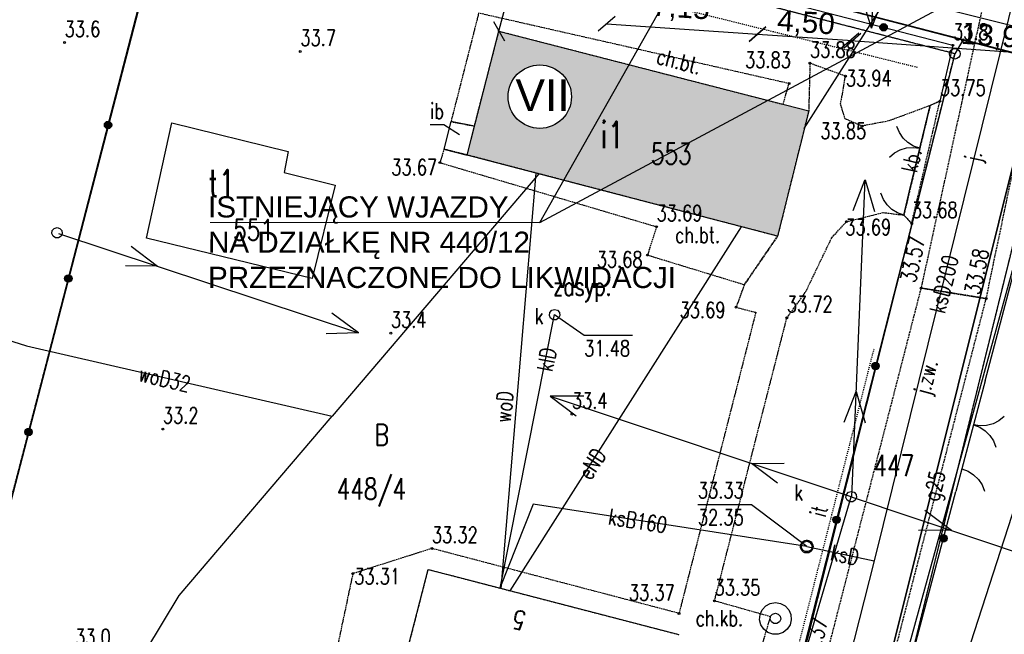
# Model space of a CAD drawing. Header units: millimetres. Extents: x 6197 to 108098, y 4257 to 29730.
# Tile 98 of 148: x 26633 to 27564, y 26220 to 26801. Entities that reach past the tile are written whole.
import ezdxf
from ezdxf.enums import TextEntityAlignment as Align

# ---------------------------------------------------------------- set-up
doc = ezdxf.new("R2010")
doc.units = ezdxf.units.MM
for name, pattern in [('1', [2, 1, -1]), ('2', [1, 0.5, -0.5]), ('423', [2, 1.5, -0.5]), ('424', [1.5, 1, -0.5]), ('901', [0])]:
    doc.linetypes.add(name, pattern=pattern)
for name, color, linetype in [('202-punkt_graniczny', 7, 'Continuous'), ('203-punkt_graniczny', 7, 'Continuous'), ('210-oznaczenie_konturu_uzytku_g', 7, 'Continuous'), ('211-numer_dzialki_ewidencyjnej', 7, 'Continuous'), ('218-kontur_uzytku_gruntowego', 7, 'Continuous'), ('219-dzialka_ewidencyjna', 7, 'Continuous'), ('238-Punkt_adresowy_budynku', 7, 'Continuous'), ('312-budynek_ewidencyjny', 7, 'Continuous'), ('312-oznaczenie_budynku_ewidency', 7, 'Continuous'), ('582-Numer_w_GESUT-SKPOD', 7, 'Continuous'), ('brama', 7, 'Continuous'), ('chodnik', 7, 'Continuous'), ('chodnik-Atr17', 7, 'Continuous'), ('furtka', 7, 'Continuous'), ('inna_budowla', 7, 'Continuous'), ('inna_budowla-Atr17', 7, 'Continuous'), ('inny_obiekt_zagospodarowania_te', 7, 'Continuous'), ('jezdnia', 7, 'Continuous'), ('jezdnia-Atr17', 7, 'Continuous'), ('komora_podziemna', 7, 'Continuous'), ('obszar_utwardzony', 7, 'Continuous'), ('obszar_utwardzony-Atr17', 7, 'Continuous'), ('obudowa_ochronna_przewodu', 7, 'Continuous'), ('ogrodzenie_trwale', 7, 'Continuous'), ('pikieta_naturalna', 7, 'Continuous'), ('pikieta_naturalna-Atr2', 7, 'Continuous'), ('pikieta_sztuczna', 7, 'Continuous'), ('pikieta_sztuczna-Atr2', 7, 'Continuous'), ('przewod_elektroenergetyczny_nis', 7, 'Continuous'), ('przewod_elektroenergetyczny_pod', 7, 'Continuous'), ('przewod_gazowy', 7, 'Continuous'), ('przewod_gazowy-Atr1', 7, 'Continuous'), ('przewod_kanalizacyjny', 7, 'Continuous'), ('przewod_kanalizacyjny-Atr1', 7, 'Continuous'), ('przewod_telekomunikacyjny_podzi', 7, 'Continuous'), ('przewod_wodociagowy', 7, 'Continuous'), ('przewod_wodociagowy-Atr1', 7, 'Continuous'), ('rzedna-Atr2', 7, 'Continuous'), ('rzedna-Atr3', 7, 'Continuous'), ('slup_przewodow_napowietrznych', 7, 'Continuous'), ('studnia_zwykla', 7, 'Continuous'), ('wlaz_do_komory_lub_kanalu_-_okr', 7, 'Continuous')]:
    doc.layers.add(name, color=color, linetype=linetype)
doc.styles.add('ARIAL', font='arial.ttf')
doc.styles.get("Standard").update_dxf_attribs({"font": 'arial.ttf'})
doc.styles.add('STYL_ARIAL', font='simplex', dxfattribs={"width": 0.75, "oblique": 0.1})
doc.dimstyles.new('ISO-25', dxfattribs={"dimtxt": 2.5, "dimasz": 2.5, "dimexe": 1.25, "dimexo": 0.625, "dimtad": 1, "dimtxsty": 'Standard', "dimcen": 2.5, "dimadec": 0, "dimazin": 0, "dimtfac": 1, "dimtmove": 0, "dimatfit": 3, "dimfxl": 1, "dimarcsym": 0})

# ---------------------------------------------------------------- blocks, each defined once
blk = doc.blocks.new('202')
at = {"color": 0}
blk.add_circle((0, 0), 0.25, dxfattribs=at)
blk = doc.blocks.new('203')
at = {"color": 0}
blk.add_circle((0, 0), 0.05, dxfattribs=at)
blk = doc.blocks.new('US15')
at = {"color": 7}
blk.add_polyline3d([(0, 0.25, 0), (0.1352, 0.2103, 0), (0.2274, 0.1039, 0), (0.2475, -0.0356, 0), (0.1889, -0.1637, 0), (0.0704, -0.2399, 0), (-0.0704, -0.2399, 0), (-0.1889, -0.1637, 0), (-0.2475, -0.0356, 0), (-0.2274, 0.1039, 0), (-0.1352, 0.2103, 0), (0, 0.25, 0)], dxfattribs=at)
blk = doc.blocks.new('US22')
at = {"color": 7}
blk.add_polyline3d([(0, 0.25, 0), (0.1352, 0.2103, 0), (0.2274, 0.1039, 0), (0.2475, -0.0356, 0), (0.1889, -0.1637, 0), (0.0704, -0.2399, 0), (-0.0704, -0.2399, 0), (-0.1889, -0.1637, 0), (-0.2475, -0.0356, 0), (-0.2274, 0.1039, 0), (-0.1352, 0.2103, 0), (0, 0.25, 0)], dxfattribs=at)
blk = doc.blocks.new('US13')
at = {"color": 7}
for points in [[(0, 0.75, 0), (0.2435, 0.7094, 0), (0.4607, 0.5919, 0), (0.6279, 0.4102, 0), (0.7271, 0.1841, 0), (0.7474, -0.0619, 0), (0.6868, -0.3013, 0), (0.5518, -0.508, 0), (0.357, -0.6596, 0), (0.1234, -0.7398, 0), (-0.1234, -0.7398, 0), (-0.357, -0.6596, 0), (-0.5518, -0.508, 0), (-0.6868, -0.3013, 0), (-0.7474, -0.0619, 0), (-0.7271, 0.1841, 0), (-0.6279, 0.4102, 0), (-0.4607, 0.5919, 0), (-0.2435, 0.7094, 0), (0, 0.75, 0)], [(0, 0.25, 0), (0.1352, 0.2103, 0), (0.2274, 0.1039, 0), (0.2475, -0.0356, 0), (0.1889, -0.1637, 0), (0.0704, -0.2399, 0), (-0.0704, -0.2399, 0), (-0.1889, -0.1637, 0), (-0.2475, -0.0356, 0), (-0.2274, 0.1039, 0), (-0.1352, 0.2103, 0), (0, 0.25, 0)]]:
    blk.add_polyline3d(points, dxfattribs=at)
blk = doc.blocks.new('OK02')
at = {"color": 7}
for points in [[(-0.75, 1.299, 0), (-0.4963, 1.1147, 0), (-0.2865, 0.8817, 0), (-0.1297, 0.6101, 0), (-0.0328, 0.3119, 0), (0, 0, 0)], [(0, 0, 0), (0.0328, 0.3119, 0), (0.1297, 0.6101, 0), (0.2865, 0.8817, 0), (0.4963, 1.1147, 0), (0.75, 1.299, 0)]]:
    blk.add_polyline3d(points, dxfattribs=at)
blk = doc.blocks.new('OK04')
at = {"color": 7}
blk.add_polyline3d([(0, 0.001, 0), (0.0328, 0.3129, 0), (0.1297, 0.6111, 0), (0.2865, 0.8827, 0), (0.4963, 1.1157, 0), (0.75, 1.3, 0)], dxfattribs=at)
blk = doc.blocks.new('PW01')
at = {"color": 7}
blk.add_polyline3d([(0.045, 0, 0), (0.0318, -0.0318, 0), (0, -0.045, 0), (-0.0318, -0.0318, 0), (-0.045, 0, 0), (-0.0318, 0.0318, 0), (0, 0.045, 0), (0.0318, 0.0318, 0), (0.045, 0, 0)], dxfattribs=at)
blk = doc.blocks.new('_Oblique')
at = {"color": 0, "linetype": 'ByBlock', "lineweight": -2}
blk.add_line((-0.5, -0.5), (0.5, 0.5), dxfattribs=at)
blk = doc.blocks.new('*D1872')
at = {"color": 0, "lineweight": -2, "transparency": 16777216}
blk.add_line((27188.22, 26797.57), (27330.89, 26787.83), dxfattribs=at)
at = {"layer": 'Defpoints', "color": 0, "transparency": 16777216}
for p in [(27222.86, 27304.53), (27365.53, 27294.78), (27330.89, 26787.83)]:
    blk.add_point(p, dxfattribs=at)
at = {"color": 0, "lineweight": -2, "transparency": 16777216, "xscale": 15, "yscale": 15, "zscale": 15}
for p, rotation in [((27188.22, 26797.57), 176.0915266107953), ((27330.89, 26787.83), 356.0915266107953)]:
    blk.add_blockref('_Oblique', p, dxfattribs=dict(at, rotation=rotation))
at = {"color": 0, "transparency": 16777216, "insert": (27258.54, 26811.58), "char_height": 20, "attachment_point": 5, "rotation": 356.09153}
blk.add_mtext('7,15', dxfattribs=at)
blk = doc.blocks.new('*D1873')
at = {"color": 0, "lineweight": -2, "transparency": 16777216}
blk.add_line((27330.89, 26787.83), (27420.68, 26781.69), dxfattribs=at)
at = {"layer": 'Defpoints', "color": 0, "transparency": 16777216}
for p in [(27362.66, 27252.88), (27452.45, 27246.74), (27420.68, 26781.69)]:
    blk.add_point(p, dxfattribs=at)
at = {"color": 0, "lineweight": -2, "transparency": 16777216, "xscale": 15, "yscale": 15, "zscale": 15}
for p, rotation in [((27330.89, 26787.83), 176.0915266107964), ((27420.68, 26781.69), 356.0915266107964)]:
    blk.add_blockref('_Oblique', p, dxfattribs=dict(at, rotation=rotation))
at = {"color": 0, "transparency": 16777216, "insert": (27376.65, 26797.37), "char_height": 20, "attachment_point": 5, "rotation": 356.09153}
blk.add_mtext('4,50', dxfattribs=at)
blk = doc.blocks.new('*D1874')
at = {"color": 0, "lineweight": -2, "transparency": 16777216}
blk.add_line((27418.67, 26781.83), (27695.54, 26761.71), dxfattribs=at)
at = {"layer": 'Defpoints', "color": 0, "transparency": 16777216}
for p in [(27452.45, 27246.74), (27729.33, 27226.62), (27695.54, 26761.71)]:
    blk.add_point(p, dxfattribs=at)
at = {"color": 0, "lineweight": -2, "transparency": 16777216, "xscale": 15, "yscale": 15, "zscale": 15}
for p, rotation in [((27418.67, 26781.83), 175.8439405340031), ((27695.54, 26761.71), 355.843940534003)]:
    blk.add_blockref('_Oblique', p, dxfattribs=dict(at, rotation=rotation))
at = {"color": 0, "transparency": 16777216, "insert": (27558.02, 26784.38), "char_height": 20, "attachment_point": 5, "rotation": 355.84394}
blk.add_mtext('13,98', dxfattribs=at)
blk = doc.blocks.new('*D1910')
at = {"color": 0, "lineweight": -2, "transparency": 16777216}
for p, q in [((27086.45, 26790.62), (27222.73, 27304.52)), ((27222.12, 27304.68), (27221.52, 27304.84)), ((27085.84, 26790.78), (27085.24, 26790.94))]:
    blk.add_line(p, q, dxfattribs=at)
at = {"layer": 'Defpoints', "color": 0, "transparency": 16777216}
for p in [(27222.73, 27304.52), (27222.73, 27304.52), (27086.45, 26790.62)]:
    blk.add_point(p, dxfattribs=at)
at = {"color": 0, "lineweight": -2, "transparency": 16777216, "xscale": 15, "yscale": 15, "zscale": 15}
for p, rotation in [((27222.73, 27304.52), 75.14792138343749), ((27086.45, 26790.62), 255.1479213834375)]:
    blk.add_blockref('_Oblique', p, dxfattribs=dict(at, rotation=rotation))
at = {"color": 0, "transparency": 16777216, "insert": (27142.37, 27050.81), "char_height": 20, "attachment_point": 5, "rotation": 75.14792}
blk.add_mtext('26,58', dxfattribs=at)

msp = doc.modelspace()

# ---------------------------------------------------------------- hatches: boundary and pattern name
at = {"transparency": 33554585}
h = msp.add_hatch(color=1, dxfattribs=at)
h.set_gradient(color1=(228, 162, 119), color2=(228, 162, 119))
h.paths.add_polyline_path([(27379.248, 26715.222), (27355.056, 26721.449), (27355.048, 26721.422), (27340.465, 26725.179), (27182.454, 26640.439), (27349.848, 26596.622)])
h.paths.add_polyline_path([(27209.46, 26758.925), (27147.574, 26649.569), (27182.454, 26640.439), (27340.498, 26725.196)])
h.paths.add_polyline_path([(27209.46, 26758.925), (27156.248, 26772.622), (27086.448, 26790.622), (27056.448, 26673.422), (27147.574, 26649.569)])
h.paths.add_polyline_path([(27095.007, 26728.604, -1), (27155.007, 26728.604, -1)], flags=16)
h.paths.add_polyline_path([(27231.698, 26607.706), (27283.662, 26607.706), (27283.662, 26630.206), (27231.698, 26630.206)], flags=25)
h.paths.add_polyline_path([(27225.048, 26659.622), (27273.619, 26659.622), (27273.619, 26689.622), (27225.048, 26689.622)], flags=24)
h.paths.add_polyline_path([(27181.594, 26673.788), (27205.701, 26673.788), (27205.701, 26711.288), (27181.594, 26711.288)], flags=24)
h.paths.add_polyline_path([(27094.36, 26698.703), (27160.601, 26698.703), (27160.601, 26760.524), (27094.36, 26760.524)], flags=24)

# ---------------------------------------------------------------- linework, layer by layer
for q in [(27386.373, 27071.54), (27751.811, 26945.779)]:
    msp.add_line((27124.958, 26609.605), q)
at = {"color": 7, "lineweight": 0}
msp.add_line((26813.57, 26609.605), (27124.958, 26609.605), dxfattribs=at)
msp.add_circle((27125.007, 26728.604), 30)
at = {"layer": '218-kontur_uzytku_gruntowego', "color": 3, "linetype": '2'}
for points in [[(26783.848, 26958.222, 0), (26594.848, 26230.222, 0)], [(26594.848, 26230.222, 0), (26783.848, 26958.222, 0)], [(27517.448, 26769.222, 0), (26783.848, 26958.222, 0)], [(27369.048, 26180.022, 0), (27517.448, 26769.222, 0)], [(27606.448, 26727.622, 0), (27465.448, 26155.222, 0)]]:
    msp.add_polyline3d(points, dxfattribs=at)
at = {"layer": '219-dzialka_ewidencyjna', "color": 7}
for points in [[(27524.848, 26782.222, 0), (26787.648, 26973.822, 0)], [(26783.848, 26958.222, 0), (26594.848, 26230.222, 0)], [(27517.448, 26769.222, 0), (26783.848, 26958.222, 0)], [(27524.848, 26782.222, 0), (27517.448, 26769.222, 0)], [(27620.248, 26757.222, 0), (27524.848, 26782.222, 0)], [(27517.448, 26769.222, 0), (27369.048, 26180.022, 0)], [(27606.448, 26727.622, 0), (27465.448, 26155.222, 0)]]:
    msp.add_polyline3d(points, dxfattribs=at)
at = {"layer": '312-budynek_ewidencyjny', "color": 7}
for points in [[(27056.448, 26673.422, 0), (27086.448, 26790.622, 0)], [(27086.448, 26790.622, 0), (27156.248, 26772.622, 0)], [(27156.248, 26772.622, 0), (27379.248, 26715.222, 0)], [(27379.248, 26715.222, 0), (27349.848, 26596.622, 0)], [(26753.248, 26594.622, 0), (26777.248, 26703.822, 0)], [(26777.248, 26703.822, 0), (26887.248, 26676.622, 0)], [(26887.248, 26676.622, 0), (26883.248, 26656.822, 0)], [(27349.848, 26596.622, 0), (27056.448, 26673.422, 0)], [(26883.248, 26656.822, 0), (26931.448, 26644.822, 0)], [(26931.448, 26644.822, 0), (26909.848, 26556.622, 0)], [(26909.848, 26556.622, 0), (26753.248, 26594.622, 0)], [(26966.648, 26075.622, 0), (27019.648, 26281.422, 0)], [(27019.648, 26281.422, 0), (27039.448, 26276.222, 0)], [(27039.448, 26276.222, 0), (27256.448, 26219.822, 0)]]:
    msp.add_polyline3d(points, dxfattribs=at)
at = {"layer": 'brama', "color": 7}
for points in [[(27474.648, 26639.422, 0), (27494.048, 26720.222, 0)], [(27546.048, 26459.822, 0), (27524.048, 26376.622, 0)]]:
    msp.add_polyline3d(points, dxfattribs=at)
at = {"layer": 'chodnik', "color": 7, "linetype": '423'}
for points in [[(27041.048, 26705.022, 0), (27063.248, 26700.822, 0), (27086.448, 26790.622, 0), (27355.048, 26721.422, 0), (27360.648, 26741.022, 0), (27067.248, 26807.622, 0), (27041.048, 26705.022, 0)], [(27332.448, 26200.222, 0), (27343.248, 26236.622, 0), (27290.248, 26251.622, 0), (27358.648, 26519.422, 0), (27376.248, 26543.622, 0), (27401.048, 26595.222, 0), (27415.048, 26610.422, 0), (27449.648, 26619.022, 0), (27469.248, 26616.622, 0), (27474.648, 26639.422, 0), (27494.048, 26720.222, 0), (27454.848, 26705.622, 0), (27429.648, 26700.822, 0), (27413.648, 26707.622, 0), (27409.448, 26721.622, 0), (27414.048, 26748.022, 0), (27380.448, 26760.222, 0), (27379.248, 26715.222, 0), (27349.848, 26596.622, 0), (27318.448, 26550.822, 0), (27310.648, 26529.422, 0), (27329.248, 26524.622, 0), (27256.648, 26239.822, 0), (27023.048, 26301.222, 0), (26948.248, 26277.422, 0), (26927.048, 26176.822, 0)], [(27235.448, 26605.622, 0), (27226.848, 26578.822, 0), (27318.448, 26550.822, 0), (27349.848, 26596.622, 0), (27056.448, 26673.422, 0), (27034.448, 26679.022, 0), (27030.648, 26666.222, 0), (27235.448, 26605.622, 0)], [(26988.648, 26160.822, 0), (27019.648, 26281.422, 0), (27039.448, 26276.222, 0), (27256.448, 26219.822, 0)]]:
    msp.add_polyline3d(points, dxfattribs=at)
at = {"layer": 'furtka', "color": 7}
for points in [[(27469.248, 26616.622, 0), (27474.648, 26639.422, 0)], [(27524.048, 26376.622, 0), (27518.448, 26355.222, 0)]]:
    msp.add_polyline3d(points, dxfattribs=at)
at = {"layer": 'inna_budowla', "color": 7}
msp.add_polyline3d([(27056.448, 26673.422, 0), (27063.248, 26700.822, 0), (27041.048, 26705.022, 0), (27034.448, 26679.022, 0), (27056.448, 26673.422, 0)], dxfattribs=at)
at = {"layer": 'inna_budowla-Atr17', "color": 7}
msp.add_polyline3d([(27049.048, 26692.622, 0), (27034.248, 26702.022, 0), (27021.468, 26702.022, 0)], dxfattribs=at)
at = {"layer": 'inny_obiekt_zagospodarowania_te', "color": 7, "linetype": '1'}
for points in [[(25738.012, 26196.496, 0), (25772.248, 26427.022, 0), (26590.248, 26213.422, 0), (26783.848, 26958.222, 0)], [(27482.048, 26756.222, 0), (26859.448, 26910.422, 0)], [(27367.048, 26198.822, 0), (27441.048, 26490.022, 0)]]:
    msp.add_polyline3d(points, dxfattribs=at)
at = {"layer": 'jezdnia', "color": 7, "linetype": '424'}
for points in [[(27547.048, 26537.622, 0), (27601.248, 26796.422, 0), (27613.848, 26815.222, 0), (27624.448, 26831.422, 0), (27639.648, 26842.622, 0), (27636.248, 26843.422, 0), (27512.248, 26874.422, 0), (27539.248, 26847.222, 0), (27545.648, 26822.622, 0), (27485.448, 26547.622, 0), (27547.048, 26537.622, 0)], [(27485.448, 26547.622, 0), (27392.448, 26186.222, 0)], [(27547.048, 26537.622, 0), (27485.448, 26547.622, 0)], [(27452.448, 26171.622, 0), (27547.048, 26537.622, 0)]]:
    msp.add_polyline3d(points, dxfattribs=at)
at = {"layer": 'komora_podziemna', "color": 34}
msp.add_polyline3d([(27383.448, 26303.022, 0), (27383.248, 26301.822, 0), (27382.848, 26300.622, 0), (27382.248, 26299.422, 0), (27381.448, 26298.622, 0), (27380.448, 26297.822, 0), (27379.248, 26297.222, 0), (27378.048, 26297.022, 0), (27376.848, 26297.022, 0), (27375.648, 26297.222, 0), (27374.448, 26297.822, 0), (27373.448, 26298.622, 0), (27372.648, 26299.422, 0), (27372.048, 26300.622, 0), (27371.648, 26301.822, 0), (27371.448, 26303.022, 0), (27371.648, 26304.222, 0), (27372.048, 26305.422, 0), (27372.648, 26306.622, 0), (27373.448, 26307.422, 0), (27374.448, 26308.222, 0), (27375.648, 26308.822, 0), (27376.848, 26309.022, 0), (27378.048, 26309.022, 0), (27379.248, 26308.822, 0), (27380.448, 26308.222, 0), (27381.448, 26307.422, 0), (27382.248, 26306.622, 0), (27382.848, 26305.422, 0), (27383.248, 26304.222, 0), (27383.448, 26303.022, 0)], dxfattribs=at)
msp.add_polyline3d([(27383.448, 26303.022, 0), (27383.248, 26301.822, 0), (27382.848, 26300.622, 0), (27382.248, 26299.422, 0), (27381.448, 26298.622, 0), (27380.448, 26297.822, 0), (27379.248, 26297.222, 0), (27378.048, 26297.022, 0), (27376.848, 26297.022, 0), (27375.648, 26297.222, 0), (27374.448, 26297.822, 0), (27373.448, 26298.622, 0), (27372.648, 26299.422, 0), (27372.048, 26300.622, 0), (27371.648, 26301.822, 0), (27371.448, 26303.022, 0), (27371.648, 26304.222, 0), (27372.048, 26305.422, 0), (27372.648, 26306.622, 0), (27373.448, 26307.422, 0), (27374.448, 26308.222, 0), (27375.648, 26308.822, 0), (27376.848, 26309.022, 0), (27378.048, 26309.022, 0), (27379.248, 26308.822, 0), (27380.448, 26308.222, 0), (27381.448, 26307.422, 0), (27382.248, 26306.622, 0), (27382.848, 26305.422, 0), (27383.248, 26304.222, 0), (27383.448, 26303.022, 0)], dxfattribs=at)
at = {"layer": 'obszar_utwardzony', "color": 7, "linetype": '424'}
msp.add_polyline3d([(27494.048, 26720.222, 0), (27474.648, 26639.422, 0), (27469.248, 26616.622, 0), (27476.648, 26608.622, 0), (27503.248, 26724.222, 0), (27494.048, 26720.222, 0)], dxfattribs=at)
at = {"layer": 'obudowa_ochronna_przewodu', "color": 7}
msp.add_polyline3d([(27597.448, 26764.222, 0), (27443.248, 26146.022, 0), (27372.648, 25912.822, 0)], dxfattribs=at)
at = {"layer": 'ogrodzenie_trwale', "color": 7, "linetype": '901'}
for points in [[(25772.248, 26427.022, 0), (26590.248, 26213.422, 0), (26594.848, 26230.222, 0), (26783.248, 26958.422, 0), (26783.448, 26968.422, 0)], [(26867.648, 26938.222, 0), (27227.048, 26852.222, 0), (27515.648, 26777.222, 0), (27503.248, 26724.222, 0), (27494.048, 26720.222, 0)], [(27546.048, 26459.822, 0), (27625.248, 26759.422, 0)], [(27469.248, 26616.622, 0), (27476.648, 26608.622, 0), (27370.048, 26188.822, 0), (27327.648, 26201.622, 0), (27280.648, 26022.222, 0), (27269.848, 25980.822, 0)], [(27468.248, 26165.822, 0), (27518.448, 26355.222, 0)]]:
    msp.add_polyline3d(points, dxfattribs=at)
at = {"layer": 'ogrodzenie_trwale', "color": 7}
for centre, radius in [((27450.094, 26794.258), 3.5), ((27450.094, 26794.258), 3.15), ((27450.094, 26794.258), 2.8), ((27450.094, 26794.258), 2.45), ((27450.094, 26794.258), 2.1), ((27450.094, 26794.258), 1.75), ((27450.094, 26794.258), 1.4), ((27450.094, 26794.258), 1.05), ((27450.094, 26794.258), 0.7), ((26716.866, 26701.846), 3.5), ((26716.866, 26701.846), 3.15), ((26716.866, 26701.846), 2.8), ((26716.866, 26701.846), 2.45), ((26716.866, 26701.846), 2.1), ((26716.866, 26701.846), 1.75), ((26716.866, 26701.846), 1.4), ((26716.866, 26701.846), 1.05), ((26716.866, 26701.846), 0.7), ((26679.296, 26556.628), 3.5), ((26679.296, 26556.628), 3.15), ((26679.296, 26556.628), 2.8), ((26679.296, 26556.628), 2.45), ((26679.296, 26556.628), 2.1), ((26679.296, 26556.628), 1.75), ((26679.296, 26556.628), 1.4), ((26679.296, 26556.628), 1.05), ((26679.296, 26556.628), 0.7), ((27442.412, 26473.798), 3.5), ((27442.412, 26473.798), 3.15), ((27442.412, 26473.798), 2.8), ((27442.412, 26473.798), 2.45), ((27442.412, 26473.798), 2.1), ((27442.412, 26473.798), 1.75), ((27442.412, 26473.798), 1.4), ((27442.412, 26473.798), 1.05), ((27442.412, 26473.798), 0.7), ((26641.724, 26411.41), 3.5), ((26641.724, 26411.41), 3.15), ((26641.724, 26411.41), 2.8), ((26641.724, 26411.41), 2.45), ((26641.724, 26411.41), 2.1), ((26641.724, 26411.41), 1.75), ((26641.724, 26411.41), 1.4), ((26641.724, 26411.41), 1.05), ((26641.724, 26411.41), 0.7), ((27405.494, 26328.412), 3.5), ((27405.494, 26328.412), 3.15), ((27405.494, 26328.412), 2.8), ((27405.494, 26328.412), 2.45), ((27405.494, 26328.412), 2.1), ((27405.494, 26328.412), 1.75), ((27405.494, 26328.412), 1.4), ((27405.494, 26328.412), 1.05), ((27405.494, 26328.412), 0.7), ((27506.678, 26310.816), 3.5), ((27506.678, 26310.816), 3.15), ((27506.678, 26310.816), 2.8), ((27506.678, 26310.816), 2.45), ((27506.678, 26310.816), 2.1), ((27506.678, 26310.816), 1.75), ((27506.678, 26310.816), 1.4), ((27506.678, 26310.816), 1.05), ((27506.678, 26310.816), 0.7)]:
    msp.add_circle(centre, radius, dxfattribs=at)
at = {"layer": 'przewod_elektroenergetyczny_nis', "color": 1}
for points in [[(27450.65, 27093.138, 0), (27438.484, 26793.464, 0), (27429.688, 26822.476, 0)], [(27438.486, 26793.464, 0), (27450.092, 26822.476, 0)], [(27135.764, 26445.132, 0), (27420.084, 26350.21, 0), (27432.562, 26649.828, 0), (27441.318, 26620.054, 0)], [(27421.178, 26620.928, 0), (27432.344, 26649.606, 0)], [(26669.954, 26599.326, 0), (26953.544, 26505.282, 0), (26928.404, 26523.734, 0)], [(26738.684, 26587.064, 0), (26763.556, 26568.344, 0), (26733.336, 26568.61, 0)], [(26923.054, 26504.746, 0), (26953.274, 26505.548, 0)], [(27166.562, 26445.342, 0), (27134.92, 26445.342, 0), (27159.39, 26426.568, 0)], [(27412.728, 26420.766, 0), (27424.078, 26449.804, 0), (27432.502, 26420.044, 0)], [(27349.622, 26362.972, 0), (27325.14, 26381.726, 0), (27356.024, 26381.838, 0)], [(27419.546, 26350.08, 0), (27704.342, 26254.552, 0), (27672.654, 26254.552, 0)], [(27488.982, 26337.408, 0), (27514.152, 26318.398, 0), (27483.082, 26318.268, 0)]]:
    msp.add_polyline3d(points, dxfattribs=at)
at = {"layer": 'przewod_elektroenergetyczny_pod', "color": 1}
for points in [[(27375.048, 26698.622, 0), (27713.934, 27231.686, 0)], [(27097.048, 26261.222, 0), (27315.848, 26605.422, 0)], [(27301.098, 25943.024, 0), (27307.248, 25968.822, 0), (27419.448, 26350.222, 0)]]:
    msp.add_polyline3d(points, dxfattribs=at)
at = {"layer": 'przewod_gazowy', "color": 40}
for points in [[(28251.448, 26621.822, 0), (28142.048, 26652.822, 0), (27413.648, 26835.222, 0), (27037.448, 26928.622, 0), (26898.648, 26968.422, 0), (26892.248, 26946.622, 0)], [(26892.248, 26946.622, 0), (27597.448, 26764.222, 0), (28220.648, 26610.622, 0), (28279.248, 26793.022, 0), (28978.648, 26631.822, 0), (29048.412, 26621.484, 0)], [(27372.648, 25912.822, 0), (27443.248, 26146.022, 0), (27597.448, 26764.222, 0)]]:
    msp.add_polyline3d(points, dxfattribs=at)
at = {"layer": 'przewod_kanalizacyjny', "color": 34}
for points in [[(27602.248, 26940.422, 0), (27441.048, 26289.622, 0), (27375.448, 26030.422, 0), (27368.048, 26001.022, 0)], [(27087.648, 26263.622, 0), (27139.048, 26522.422, 0)], [(27377.448, 26303.022, 0), (27118.648, 26343.222, 0), (27087.248, 26263.822, 0)], [(27377.448, 26303.022, 0), (27441.048, 26289.622, 0)]]:
    msp.add_polyline3d(points, dxfattribs=at)
at = {"layer": 'przewod_telekomunikacyjny_podzi', "color": 30}
msp.add_polyline3d([(27704.248, 26970.022, 0), (27661.248, 26819.022, 0), (27647.248, 26769.422, 0), (27647.848, 26711.622, 0), (27612.648, 26712.622, 0), (27444.248, 26101.222, 0), (27374.448, 25900.022, 0)], dxfattribs=at)
at = {"layer": 'przewod_wodociagowy', "color": 5}
for points in [[(27719.248, 26789.422, 0), (27426.648, 25885.222, 0)], [(27124.048, 26655.622, 0), (26928.848, 26426.422, 0)], [(27088.648, 26263.422, 0), (27121.648, 26656.422, 0)], [(26528.048, 26528.222, 0), (26639.648, 26493.022, 0), (26928.848, 26426.422, 0)], [(26651.984, 26020.748, 0), (26656.048, 26044.222, 0), (26784.248, 26256.822, 0), (26928.848, 26426.422, 0)]]:
    msp.add_polyline3d(points, dxfattribs=at)
at = {"layer": 'rzedna-Atr2', "color": 7}
for points in [[(27139.048, 26522.422, 0), (27167.048, 26503.022, 0), (27212.588, 26503.022, 0)], [(27377.448, 26303.022, 0), (27325.248, 26342.422, 0), (27274.508, 26342.422, 0)]]:
    msp.add_polyline3d(points, dxfattribs=at)

# ---------------------------------------------------------------- block references
at = {"layer": '202-punkt_graniczny', "color": 7, "xscale": 20, "yscale": 20, "zscale": 20}
msp.add_blockref('202', (27517.448, 26769.222), dxfattribs=at)
at = {"layer": '203-punkt_graniczny', "color": 7, "xscale": 20, "yscale": 20, "zscale": 20}
msp.add_blockref('203', (27524.848, 26782.222), dxfattribs=at)
at = {"layer": 'brama', "color": 7, "xscale": 20, "yscale": 20, "zscale": 20}
for p, rotation in [((27484.348, 26679.822), 76.50132), ((27535.048, 26418.222), 255.1896699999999)]:
    msp.add_blockref('OK02', p, dxfattribs=dict(at, rotation=rotation))
at = {"layer": 'furtka', "color": 7, "xscale": 20, "yscale": 20, "zscale": 20}
for p, rotation in [((27469.248, 26616.622), 76.67321), ((27524.048, 26376.622), 255.33864)]:
    msp.add_blockref('OK04', p, dxfattribs=dict(at, rotation=rotation))
at = {"layer": 'pikieta_naturalna', "color": 7, "xscale": 20, "yscale": 20, "zscale": 20}
for p in [(26675.848, 26779.822), (26898.648, 26771.422), (27515.648, 26777.222), (26984.248, 26504.822), (27155.448, 26428.222), (26768.648, 26414.222)]:
    msp.add_blockref('PW01', p, dxfattribs=at)
at = {"layer": 'pikieta_sztuczna', "color": 7, "xscale": 20, "yscale": 20, "zscale": 20}
for p in [(27380.448, 26760.222), (27414.048, 26748.022), (27360.648, 26741.022), (27503.248, 26724.222), (27429.648, 26700.822), (27030.648, 26666.222), (27235.448, 26605.622), (27415.048, 26610.422), (27476.648, 26608.622), (27226.848, 26578.822), (27485.448, 26547.622), (27547.048, 26537.622), (27310.648, 26529.422), (27358.648, 26519.422), (27023.048, 26301.222), (26948.248, 26277.422), (27290.248, 26251.622), (27256.648, 26239.822)]:
    msp.add_blockref('PW01', p, dxfattribs=at)
at = {"layer": 'slup_przewodow_napowietrznych', "color": 7, "xscale": 20, "yscale": 20, "zscale": 20}
for p in [(26668.648, 26599.822), (27419.448, 26350.222)]:
    msp.add_blockref('US15', p, dxfattribs=at)
at = {"layer": 'studnia_zwykla', "color": 5, "xscale": 20, "yscale": 20, "zscale": 20}
msp.add_blockref('US13', (27347.848, 26235.022), dxfattribs=at)
at = {"layer": 'wlaz_do_komory_lub_kanalu_-_okr', "color": 7, "xscale": 20, "yscale": 20, "zscale": 20}
for p in [(27139.048, 26522.422), (27377.448, 26303.022)]:
    msp.add_blockref('US22', p, dxfattribs=at)

# ---------------------------------------------------------------- texts
at = {"insert": (27102.044, 26745.084), "char_height": 30, "attachment_point": 1}
msp.add_mtext_dynamic_manual_height_columns('VII', width=49.94873, gutter_width=12.5, heights=[0], dxfattribs=at)
at = {"insert": (26811.448, 26634.372), "char_height": 20, "attachment_point": 1, "rotation": 359.984437, "style": 'ARIAL'}
msp.add_mtext_dynamic_manual_height_columns('\\A1;ISTNIEJĄCY WJAZDY\\PNA DZIAŁKĘ NR 440/12\\PPRZEZNACZONE DO LIKWIDACJI', width=850.08319, gutter_width=12.5, heights=[0], dxfattribs=at)
at = {"layer": '210-oznaczenie_konturu_uzytku_g', "color": 3, "style": 'STYL_ARIAL', "width": 0.75}
msp.add_text('B', height=20, dxfattribs=at).set_placement((26968.848, 26392.734), align=Align.BOTTOM_LEFT)
at = {"layer": '211-numer_dzialki_ewidencyjnej', "color": 7, "style": 'STYL_ARIAL', "width": 0.75}
for s, p in [('447', (27440.424, 26363.666)), ('448/4', (26933.038, 26341.658))]:
    msp.add_text(s, height=20, dxfattribs=at).set_placement(p, align=Align.BOTTOM_LEFT)
at = {"layer": '238-Punkt_adresowy_budynku', "color": 7, "style": 'STYL_ARIAL', "width": 0.75}
msp.add_text('5', height=17.5, rotation=166.095, dxfattribs=at).set_placement((27108.614, 26247.278), align=Align.BOTTOM_CENTER)
at = {"layer": '312-oznaczenie_budynku_ewidency', "color": 7, "style": 'STYL_ARIAL', "width": 0.75}
msp.add_text('i1', height=25, dxfattribs=at).set_placement((27193.648, 26692.538), align=Align.MIDDLE_CENTER)
for s, height, p in [('553', 20, (27230.048, 26684.622)), ('t1', 25, (26811.448, 26659.372)), ('551', 20, (26835.048, 26612.422))]:
    msp.add_text(s, height=height, dxfattribs=at).set_placement(p, align=Align.TOP_LEFT)
at = {"layer": '582-Numer_w_GESUT-SKPOD', "color": 34, "style": 'STYL_ARIAL', "width": 0.75}
msp.add_text('zasyp.', height=17.5, dxfattribs=at).set_placement((27137.648, 26535.232), align=Align.BOTTOM_LEFT)
at = {"layer": 'chodnik-Atr17', "color": 7, "style": 'STYL_ARIAL', "width": 0.75}
msp.add_text('ch.bt.', height=15, rotation=345.553, dxfattribs=at).set_placement((27233.256, 26755.828), align=Align.BOTTOM_LEFT)
for s, p in [('ch.bt.', (27253.048, 26585.856)), ('ch.kb.', (27272.448, 26223.256))]:
    msp.add_text(s, height=15, dxfattribs=at).set_placement(p, align=Align.BOTTOM_LEFT)
at = {"layer": 'inna_budowla-Atr17', "color": 7, "style": 'STYL_ARIAL', "width": 0.75}
msp.add_text('ib', height=15, dxfattribs=at).set_placement((27021.468, 26703.016), align=Align.BOTTOM_LEFT)
at = {"layer": 'inny_obiekt_zagospodarowania_te', "color": 7, "style": 'STYL_ARIAL', "width": 0.75}
msp.add_text('it', height=15, rotation=75.742, dxfattribs=at).set_placement((27399.24, 26328.828), align=Align.BOTTOM_LEFT)
at = {"layer": 'jezdnia-Atr17', "color": 7, "style": 'STYL_ARIAL', "width": 0.75}
for s, rotation, p in [('j.', 78.171, (27545.632, 26664.992)), ('j.zw.', 75.508, (27497.642, 26444.23))]:
    msp.add_text(s, height=15, rotation=rotation, dxfattribs=at).set_placement(p, align=Align.BOTTOM_LEFT)
at = {"layer": 'obszar_utwardzony-Atr17', "color": 7, "style": 'STYL_ARIAL', "width": 0.75}
msp.add_text('kb.', height=15, rotation=77.041, dxfattribs=at).set_placement((27485.636, 26654.808), align=Align.BOTTOM_LEFT)
at = {"layer": 'pikieta_naturalna-Atr2', "color": 7, "style": 'STYL_ARIAL', "width": 0.75}
for s, p in [('33.6', (26675.848, 26780.656)), ('33.7', (26898.648, 26772.256)), ('33.8', (27515.648, 26778.056)), ('33.4', (26984.248, 26505.656)), ('33.4', (27155.448, 26429.056)), ('33.2', (26768.648, 26415.056)), ('33.0', (26685.648, 26205.456))]:
    msp.add_text(s, height=15, dxfattribs=at).set_placement(p, align=Align.BOTTOM_LEFT)
at = {"layer": 'pikieta_sztuczna-Atr2', "color": 7, "style": 'STYL_ARIAL', "width": 0.75}
for s, p in [('33.88', (27380.448, 26761.056)), ('33.83', (27319.048, 26751.456)), ('33.94', (27414.448, 26734.056)), ('33.75', (27503.248, 26725.056)), ('33.85', (27390.248, 26684.256)), ('33.67', (26984.648, 26649.856)), ('33.69', (27235.448, 26606.456)), ('33.68', (27476.648, 26609.456)), ('33.69', (27413.848, 26593.256)), ('33.68', (27178.848, 26562.656)), ('33.72', (27358.648, 26520.256)), ('33.69', (27257.248, 26514.856)), ('33.32', (27023.048, 26302.056)), ('33.31', (26949.648, 26262.856)), ('33.35', (27290.248, 26252.456)), ('33.37', (27209.248, 26247.456))]:
    msp.add_text(s, height=15, dxfattribs=at).set_placement(p, align=Align.BOTTOM_LEFT)
for s, rotation, p in [('33.57', 77.652, (27484.634, 26550.8)), ('33.58', 78.171, (27545.432, 26539.592)), ('33.37', 75.569, (27391.24, 26190.03))]:
    msp.add_text(s, height=15, rotation=rotation, dxfattribs=at).set_placement(p, align=Align.BOTTOM_LEFT)
at = {"layer": 'przewod_elektroenergetyczny_pod', "color": 1, "style": 'STYL_ARIAL', "width": 0.75}
msp.add_text('eND', height=15, rotation=57.559, dxfattribs=at).set_placement((27166.63, 26368.862), align=Align.MIDDLE_LEFT)
at = {"layer": 'przewod_gazowy-Atr1', "color": 40, "style": 'STYL_ARIAL', "width": 0.75}
msp.add_text('g25', height=15, rotation=75.994, dxfattribs=at).set_placement((27494.66, 26346.72), align=Align.MIDDLE_LEFT)
at = {"layer": 'przewod_kanalizacyjny-Atr1', "color": 34, "style": 'STYL_ARIAL', "width": 0.75}
for s, rotation, p in [('ksD200', 76.088, (27500.462, 26524.322)), ('klD', 78.778, (27129.474, 26469.016)), ('ksB160', 351.17, (27190.256, 26331.624)), ('ksD', 348.102, (27400.39, 26297.836))]:
    msp.add_text(s, height=15, rotation=rotation, dxfattribs=at).set_placement(p, align=Align.MIDDLE_LEFT)
at = {"layer": 'przewod_wodociagowy-Atr1', "color": 5, "style": 'STYL_ARIAL', "width": 0.75}
for s, rotation, p in [('woD32', 347.031, (26746.568, 26467.204)), ('woD', 85.174, (27090.034, 26420.416))]:
    msp.add_text(s, height=15, rotation=rotation, dxfattribs=at).set_placement(p, align=Align.MIDDLE_LEFT)
at = {"layer": 'rzedna-Atr2', "color": 34, "style": 'STYL_ARIAL', "width": 0.75}
msp.add_text('33.33', height=15, dxfattribs=at).set_placement((27274.508, 26344.254), align=Align.BOTTOM_LEFT)
at = {"layer": 'rzedna-Atr3', "color": 7, "style": 'STYL_ARIAL', "width": 0.75}
msp.add_text('31.48', height=15, dxfattribs=at).set_placement((27167.048, 26478.516), align=Align.BOTTOM_LEFT)
at = {"layer": 'rzedna-Atr3', "color": 34, "style": 'STYL_ARIAL', "width": 0.75}
msp.add_text('32.35', height=15, dxfattribs=at).set_placement((27274.508, 26318.734), align=Align.BOTTOM_LEFT)
at = {"layer": 'wlaz_do_komory_lub_kanalu_-_okr', "color": 7, "style": 'STYL_ARIAL', "width": 0.75}
for p in [(27120.442, 26508.996), (27365.848, 26342.256)]:
    msp.add_text('k', height=15, dxfattribs=at).set_placement(p, align=Align.BOTTOM_LEFT)

# ---------------------------------------------------------------- dimensions: what is measured, and where the dimension line sits
at = {"color": 1}
for p1, p2, distance, text, override, picture, middle in [((27086.448, 26790.622), (27222.726, 27304.524), 0, '26,58', {"dimtxt": 20, "dimasz": 15, "dimblk1": 'Oblique', "dimblk2": 'Oblique', "dimsah": 1, "dimtmove": 2}, '*D1910', (27142.365, 27050.814)), ((27362.663, 27252.878), (27452.453, 27246.744), -466.137, '4,50', {"dimtxt": 20, "dimasz": 15, "dimdec": 0, "dimblk1": 'Oblique', "dimblk2": 'Oblique', "dimsah": 1, "dimse1": 1, "dimse2": 1, "dimtmove": 2}, '*D1873', (27376.647, 26797.373)), ((27452.453, 27246.744), (27729.327, 27226.625), -466.143, '13,98', {"dimtxt": 20, "dimasz": 15, "dimdec": 0, "dimblk1": 'Oblique', "dimblk2": 'Oblique', "dimsah": 1, "dimse1": 1, "dimse2": 1, "dimtmove": 2}, '*D1874', (27558.023, 26784.378))]:
    dim = msp.add_aligned_dim(p1=p1, p2=p2, distance=distance, text=text, dimstyle='ISO-25', override=override, dxfattribs=at)
    dim.commit()
    dim.dimension.update_dxf_attribs({"geometry": picture, "text_midpoint": middle})
dim = msp.add_linear_dim(base=(27330.889, 26787.826), p1=(27222.858, 27304.528), p2=(27365.525, 27294.781), angle=356.091527, text='7,15', dimstyle='ISO-25', override={"dimtxt": 20, "dimasz": 15, "dimdec": 0, "dimblk1": 'Oblique', "dimblk2": 'Oblique', "dimsah": 1, "dimse1": 1, "dimse2": 1, "dimtmove": 2}, dxfattribs=at)
dim.commit()
dim.dimension.update_dxf_attribs({"geometry": '*D1872', "text_midpoint": (27258.543, 26811.577), "dimtype": 161})

doc.saveas('drawing.dxf')
